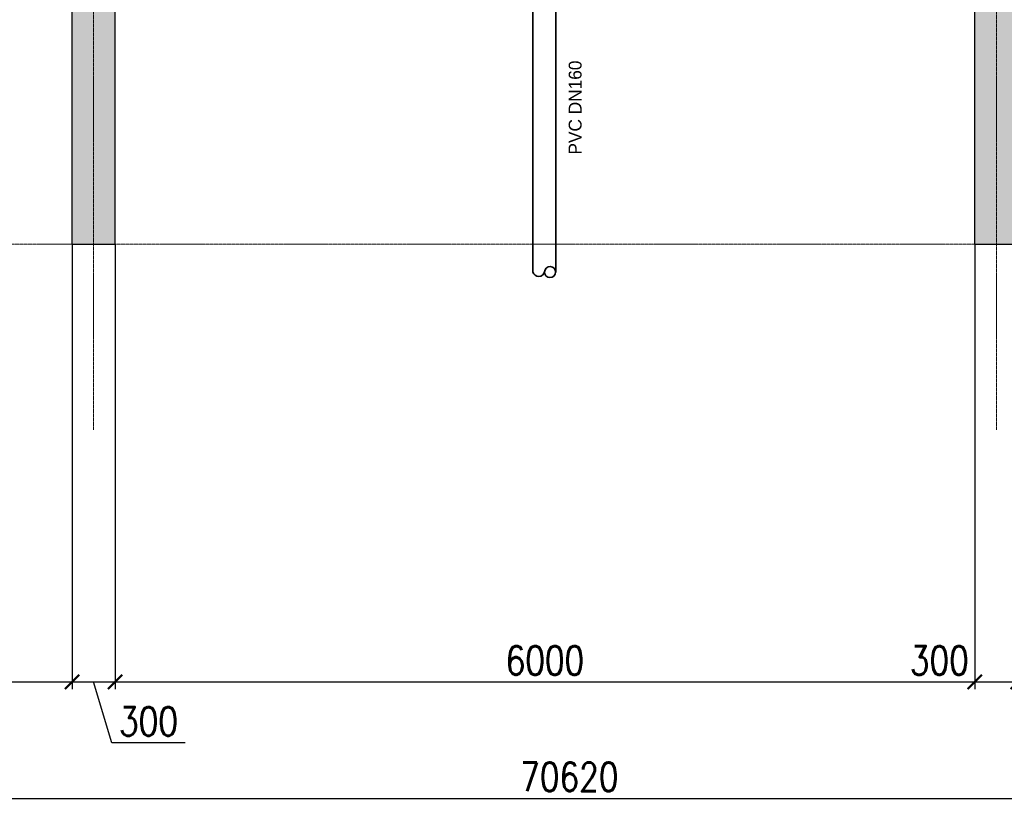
# Model space of a CAD drawing. Header units: millimetres. Extents: x -374129 to 1163271, y -112652 to 695637.
# Tile 63 of 256: x 31324 to 38196, y -50913 to -45426. Entities that reach past the tile are written whole.
import ezdxf
from ezdxf import colors
from ezdxf.entities.mleader import LeaderData, LeaderLine
from ezdxf.math import Vec2, Vec3

# ---------------------------------------------------------------- set-up
doc = ezdxf.new("R2010")
doc.units = ezdxf.units.MM
doc.header["$PDMODE"] = 4
doc.linetypes.add('ACAD_ISO04W100', pattern=[30, 24, -3, 0, -3])
for name, color, linetype in [('EAB_underground piping system', 1, 'Continuous'), ('FK_opisy', 7, 'Continuous'), ('KRT_kreskowanie', 252, 'Continuous'), ('KRT_opisy', 146, 'Continuous'), ('KRT_sciany', 2, 'Continuous'), ('KRT_wymiary', 4, 'Continuous')]:
    doc.layers.add(name, color=color, linetype=linetype)
doc.layers.add('KRT_osie', color=55, linetype='ACAD_ISO04W100', lineweight=18)
doc.styles.add('WYMIAR', font='romans.shx', dxfattribs={"width": 0.8})
doc.dimstyles.new('KRT_1-100', dxfattribs={"dimscale": 100, "dimtxt": 2, "dimasz": 1, "dimexe": 0.5, "dimexo": 0, "dimgap": 0.5, "dimtad": 1, "dimdec": 1, "dimrnd": 0.1, "dimzin": 9, "dimdsep": 46, "dimtxsty": 'WYMIAR', "dimblk": 'ARCHTICK', "dimcen": 0.09, "dimdle": 0.5, "dimclrd": 1, "dimclre": 252, "dimclrt": 256, "dimadec": 0, "dimazin": 0, "dimtfac": 1, "dimtdec": 1, "dimtmove": 0, "dimatfit": 3, "dimfxl": 1, "dimtolj": 1, "dimtzin": 0, "dimarcsym": 0})

# ---------------------------------------------------------------- blocks, each defined once
blk = doc.blocks.new('_ArchTick')
at = {"color": 0, "linetype": 'ByBlock', "const_width": 0.15}
blk.add_lwpolyline([(-0.5, -0.5), (0.5, 0.5)], dxfattribs=at)
blk = doc.blocks.new('*D1103')
at = {"layer": 'Defpoints', "color": 0}
for p in [(25690, -46990.6), (31690, -46990.6), (31690, -50045.1)]:
    blk.add_point(p, dxfattribs=at)
at = {"layer": 'KRT_wymiary', "color": 252, "lineweight": -2}
for p, q in [((25690, -46990.6), (25690, -50095.1)), ((31690, -46990.6), (31690, -50095.1))]:
    blk.add_line(p, q, dxfattribs=at)
at = {"layer": 'KRT_wymiary', "color": 1, "lineweight": -2}
blk.add_line((25640, -50045.1), (31740, -50045.1), dxfattribs=at)
at = {"layer": 'KRT_wymiary', "color": 1, "lineweight": -2, "xscale": 100, "yscale": 100, "zscale": 100, "rotation": 180}
blk.add_blockref('_ArchTick', (25690, -50045.1), dxfattribs=at)
at = {"layer": 'KRT_wymiary', "color": 1, "lineweight": -2, "xscale": 100, "yscale": 100, "zscale": 100}
blk.add_blockref('_ArchTick', (31690, -50045.1), dxfattribs=at)
at = {"layer": 'KRT_wymiary', "insert": (28690, -49895.1), "char_height": 200, "attachment_point": 5, "style": 'WYMIAR'}
blk.add_mtext('\\A1;6000', dxfattribs=at)
blk = doc.blocks.new('*D1104')
at = {"layer": 'Defpoints', "color": 0}
for p in [(31690, -46990.6), (31990, -46990.6), (31990, -50045.1)]:
    blk.add_point(p, dxfattribs=at)
at = {"layer": 'KRT_wymiary', "color": 252, "lineweight": -2}
for p, q in [((31690, -46990.6), (31690, -50095.1)), ((31990, -46990.6), (31990, -50095.1))]:
    blk.add_line(p, q, dxfattribs=at)
at = {"layer": 'KRT_wymiary', "color": 1, "lineweight": -2}
for p, q in [((31640, -50045.1), (32040, -50045.1)), ((31967.5, -50470.1), (31840, -50045.1)), ((32478.9, -50470.1), (31967.5, -50470.1))]:
    blk.add_line(p, q, dxfattribs=at)
at = {"layer": 'KRT_wymiary', "color": 1, "lineweight": -2, "xscale": 100, "yscale": 100, "zscale": 100, "rotation": 180}
blk.add_blockref('_ArchTick', (31690, -50045.1), dxfattribs=at)
at = {"layer": 'KRT_wymiary', "color": 1, "lineweight": -2, "xscale": 100, "yscale": 100, "zscale": 100}
blk.add_blockref('_ArchTick', (31990, -50045.1), dxfattribs=at)
at = {"layer": 'KRT_wymiary', "insert": (32223.2, -50320.1), "char_height": 200, "attachment_point": 5, "style": 'WYMIAR'}
blk.add_mtext('\\A1;300', dxfattribs=at)
blk = doc.blocks.new('*D1105')
at = {"layer": 'Defpoints', "color": 0}
for p in [(31990, -46990.6), (37990, -46990.6), (37990, -50045.1)]:
    blk.add_point(p, dxfattribs=at)
at = {"layer": 'KRT_wymiary', "color": 252, "lineweight": -2}
for p, q in [((31990, -46990.6), (31990, -50095.1)), ((37990, -46990.6), (37990, -50095.1))]:
    blk.add_line(p, q, dxfattribs=at)
at = {"layer": 'KRT_wymiary', "color": 1, "lineweight": -2}
blk.add_line((31940, -50045.1), (38040, -50045.1), dxfattribs=at)
at = {"layer": 'KRT_wymiary', "color": 1, "lineweight": -2, "xscale": 100, "yscale": 100, "zscale": 100, "rotation": 180}
blk.add_blockref('_ArchTick', (31990, -50045.1), dxfattribs=at)
at = {"layer": 'KRT_wymiary', "color": 1, "lineweight": -2, "xscale": 100, "yscale": 100, "zscale": 100}
blk.add_blockref('_ArchTick', (37990, -50045.1), dxfattribs=at)
at = {"layer": 'KRT_wymiary', "insert": (34990, -49895.1), "char_height": 200, "attachment_point": 5, "style": 'WYMIAR'}
blk.add_mtext('\\A1;6000', dxfattribs=at)
blk = doc.blocks.new('*D1106')
at = {"layer": 'Defpoints', "color": 0}
for p in [(37990, -46990.6), (38290, -46990.6), (38290, -50045.1)]:
    blk.add_point(p, dxfattribs=at)
at = {"layer": 'KRT_wymiary', "color": 252, "lineweight": -2}
for p, q in [((37990, -46990.6), (37990, -50095.1)), ((38290, -46990.6), (38290, -50095.1))]:
    blk.add_line(p, q, dxfattribs=at)
at = {"layer": 'KRT_wymiary', "color": 1, "lineweight": -2}
blk.add_line((37940, -50045.1), (38340, -50045.1), dxfattribs=at)
at = {"layer": 'KRT_wymiary', "color": 1, "lineweight": -2, "xscale": 100, "yscale": 100, "zscale": 100, "rotation": 180}
blk.add_blockref('_ArchTick', (37990, -50045.1), dxfattribs=at)
at = {"layer": 'KRT_wymiary', "color": 1, "lineweight": -2, "xscale": 100, "yscale": 100, "zscale": 100}
blk.add_blockref('_ArchTick', (38290, -50045.1), dxfattribs=at)
at = {"layer": 'KRT_wymiary', "insert": (37742.1, -49895.1), "char_height": 200, "attachment_point": 5, "style": 'WYMIAR'}
blk.add_mtext('\\A1;300', dxfattribs=at)
blk = doc.blocks.new('*D1127')
at = {"layer": 'Defpoints', "color": 0}
for p in [(70470, -48925.3), (-150, -49455.6), (70470, -50857.2)]:
    blk.add_point(p, dxfattribs=at)
at = {"layer": 'KRT_wymiary', "color": 252, "lineweight": -2}
for p, q in [((70470, -48925.3), (70470, -50907.2)), ((-150, -49455.6), (-150, -50907.2))]:
    blk.add_line(p, q, dxfattribs=at)
at = {"layer": 'KRT_wymiary', "color": 1, "lineweight": -2}
blk.add_line((-200, -50857.2), (70520, -50857.2), dxfattribs=at)
at = {"layer": 'KRT_wymiary', "color": 1, "lineweight": -2, "xscale": 100, "yscale": 100, "zscale": 100, "rotation": 180}
blk.add_blockref('_ArchTick', (-150, -50857.2), dxfattribs=at)
at = {"layer": 'KRT_wymiary', "color": 1, "lineweight": -2, "xscale": 100, "yscale": 100, "zscale": 100}
blk.add_blockref('_ArchTick', (70470, -50857.2), dxfattribs=at)
at = {"layer": 'KRT_wymiary', "insert": (35160, -50707.2), "char_height": 200, "attachment_point": 5, "style": 'WYMIAR'}
blk.add_mtext('\\A1;70620', dxfattribs=at)
blk = doc.blocks.new('sys napowietrzania')
at = {"layer": 'EAB_underground piping system', "lineweight": 35, "elevation": -3728.23}
for points in [[(35926.37, -13065.93), (35926.37, -13345.83), (35926.37, -15098.16)], [(36086.21, -13072.91), (36086.21, -13345.83), (36086.21, -15098.16)]]:
    blk.add_lwpolyline(points, dxfattribs=at)
at = {"layer": 'EAB_underground piping system', "lineweight": 35}
for centre, radius, start, end in [((35966.13, -15088.01, -3728.23), 41.04, 194.319352, 348.477056), ((35966.13, -15088.01, -3728.23), 41.04, 194.319352, 348.477056), ((36045.46, -15097.67, -3728.23), 39.15, 177.855446, 357.855446), ((36045.46, -15097.67, -3728.23), 39.15, 177.855446, 357.855446), ((36045.38, -15099.88, -3728.23), 39.21, 1.086019, 174.624873), ((36045.38, -15099.88, -3728.23), 39.21, 1.086019, 174.624873)]:
    blk.add_arc(centre, radius, start, end, dxfattribs=at)
at = {"layer": 'KRT_opisy', "insert": (36221.19, -13951.1, -3728.23), "char_height": 90, "attachment_point": 5, "rotation": 90}
blk.add_mtext('PVC DN160', dxfattribs=at)

msp = doc.modelspace()

# ---------------------------------------------------------------- hatches: boundary and pattern name
at = {"layer": 'KRT_kreskowanie'}
h = msp.add_hatch(dxfattribs=at)
h.set_pattern_fill('ANSI33', color=256, scale=20, style=0)
h.set_pattern_definition([(45, (-1e-05, 3009.36), (-89.80256, 89.80256), []), (45, (89.8, 3009.36), (-89.80256, 89.80256), [63.5, -31.75])])
h.paths.add_polyline_path([(38290, -33690.64), (19090, -33690.64), (19090, -46990.64), (19390, -46990.64), (19390, -33990.64), (25390, -33990.64), (25390, -46990.64), (25690, -46990.64), (25690, -33990.64), (31690, -33990.64), (31690, -46990.64), (31990, -46990.64), (31990, -33990.64), (37990, -33990.64), (37990, -46990.64), (38290, -46990.64)])
h.paths.add_polyline_path([(51230, -33990.64), (57230, -33990.64), (57230, -46990.64), (57530, -46990.64), (57530, -33690.64), (38330, -33690.64), (38330, -46990.64), (38630, -46990.64), (38630, -33990.64), (44630, -33990.64), (44630, -46990.64), (44930, -46990.64), (44930, -33990.64), (50930, -33990.64), (50930, -46990.64), (51230, -46990.64)])
h.paths.add_polyline_path([(70470, -33690.64), (57570, -33690.64), (57570, -46990.64), (57870, -46990.64), (57870, -33990.64), (63870, -33990.64), (63870, -46990.64), (64170, -46990.64), (64170, -33990.64), (70170, -33990.64), (70170, -46990.64), (70470, -46990.64)])

# ---------------------------------------------------------------- linework, layer by layer
at = {"layer": 'KRT_osie', "ltscale": 0.5}
for p, q in [((31840, -27801.99), (31840, -48285.63)), ((38140, -27801.99), (38140, -48285.63)), ((73659.31, -46990.64), (-4623.4, -46990.64))]:
    msp.add_line(p, q, dxfattribs=at)
at = {"layer": 'KRT_sciany'}
for p, q in [((31690, -46990.64), (31690, -33990.64)), ((31990, -46990.64), (31990, -33990.64)), ((37990, -46990.64), (37990, -33990.64)), ((31690, -46990.64), (31990, -46990.64)), ((37990, -46990.64), (38290, -46990.64))]:
    msp.add_line(p, q, dxfattribs=at)

# ---------------------------------------------------------------- block references
msp.add_blockref('sys napowietrzania', (-1019.98, -32087.66, 3070))

# ---------------------------------------------------------------- dimensions: what is measured, and where the dimension line sits
at = {"layer": 'KRT_wymiary'}
for base, p1, p2, picture, middle in [((31690, -50045.05), (25690, -46990.64), (31690, -46990.64), '*D1103', (28690, -49895.05)), ((31990, -50045.05), (31690, -46990.64), (31990, -46990.64), '*D1104', (32017.5, -50320.05)), ((37990, -50045.05), (31990, -46990.64), (37990, -46990.64), '*D1105', (34990, -49895.05))]:
    dim = msp.add_linear_dim(base=base, p1=p1, p2=p2, dimstyle='KRT_1-100', override={"dimtmove": 1}, dxfattribs=at)
    dim.commit()
    dim.dimension.update_dxf_attribs({"geometry": picture, "text_midpoint": middle})
dim = msp.add_linear_dim(base=(38290, -50045.05), p1=(37990, -46990.64), p2=(38290, -46990.64), dimstyle='KRT_1-100', override={"dimtmove": 1}, dxfattribs=at)
dim.commit()
dim.dimension.update_dxf_attribs({"geometry": '*D1106', "text_midpoint": (37742.13, -50045.05), "dimtype": 160})
dim = msp.add_linear_dim(base=(70470, -50857.24), p1=(-150, -49455.59), p2=(70470, -48925.33), dimstyle='KRT_1-100', dxfattribs=at)
dim.commit()
dim.dimension.update_dxf_attribs({"geometry": '*D1127', "text_midpoint": (35160, -50707.24)})

# ---------------------------------------------------------------- leaders
at = {"layer": 'FK_opisy', "color": 1}
ml = msp.add_multileader_mtext('Standard', dxfattribs=at)
ml.set_content('\\C54;WYPEŁNIENIE Z DESEK DREWNIANYCH GR.10cm. USZCZELNIONYCH OD WNĘTRZA FOLIĄ BUDOWLANĄ GR.0.5mm', style='WYMIAR')
ml.set_leader_properties()
ml.build(insert=Vec2(0, 0))
ml.multileader.update_dxf_attribs({"text_left_attachment_type": 6, "text_right_attachment_type": 6, "dogleg_length": 0.36, "arrow_head_size": 200, "scale": 100})
ctx = ml.context
ctx.base_point, ctx.scale, ctx.char_height, ctx.arrow_head_size, ctx.landing_gap_size, ctx.plane_origin = Vec3(-6581.15, -44729.21), 100, 200, 200, 9, Vec3(-43361.71, -127601.34)
ctx.left_attachment, ctx.right_attachment = 6, 6
notes = []
notes.append((ctx, [(0, (1, 1, 0), (-6617.15, -44729.21), (1, 0), 36, [(0, [(-7456.67, -46780.64)], 0, [])])]))
ctx.mtext.insert, ctx.mtext.width, ctx.mtext.defined_height, ctx.mtext.line_spacing_style, ctx.mtext.flow_direction = Vec3(-6572.15, -44489.21), 3640.4709, 1400.46, 2, 5
at = {"layer": 'KRT_opisy', "color": 1}
ml = msp.add_multileader_mtext('Standard', dxfattribs=at)
ml.set_content('\\C54;DYLATACJA 40mm\\P(PŁYTA OSB, JAKO SZALUNEK TRACONY+STYROPIAN MIĘKKI EPS70 2cm)', style='WYMIAR')
ml.set_leader_properties()
ml.build(insert=Vec2(0, 0))
ml.multileader.update_dxf_attribs({"text_right_attachment_type": 6, "dogleg_length": 106, "arrow_head_size": 200, "scale": 100})
ctx = ml.context
ctx.base_point, ctx.scale, ctx.char_height, ctx.arrow_head_size, ctx.landing_gap_size, ctx.plane_origin = Vec3(20335.93, -47465.28), 100, 200, 200, 9, Vec3(-5025.04, -140059.01)
ctx.right_attachment = 6
notes.append((ctx, [(0, (1, 1, 0), (20229.93, -47465.28), (1, 0), 106, [(1, [(19090, -46778.21)], 0, [])])]))
ctx.mtext.insert, ctx.mtext.width, ctx.mtext.defined_height, ctx.mtext.flow_direction = Vec3(20344.93, -47331.95), 4153.4618, 1534.23, 5
ml = msp.add_multileader_mtext('Standard', dxfattribs=at)
ml.set_content('\\C54;ODPROWADZENIE DO STUDZIENKI KANALIZACYJNEJ WG PROJEKTU BRANŻY SANITARNEJ ', style='WYMIAR')
ml.set_leader_properties()
ml.build(insert=Vec2(0, 0))
ml.multileader.update_dxf_attribs({"text_right_attachment_type": 6, "dogleg_length": 0.36, "arrow_head_size": 200, "scale": 100})
ctx = ml.context
ctx.base_point, ctx.scale, ctx.char_height, ctx.arrow_head_size, ctx.landing_gap_size, ctx.plane_origin = Vec3(3915.77, -48185.54, -393.37), 100, 200, 200, 9, Vec3(-35884, -129932.01, -393.37)
ctx.right_attachment = 6
notes.append((ctx, [(0, (1, 1, 0), (3809.77, -48185.54, -393.37), (1, 0), 106, [(1, [(3144.67, -47183.87, -393.37)], 0, [])])]))
ctx.mtext.insert, ctx.mtext.width, ctx.mtext.defined_height, ctx.mtext.flow_direction = Vec3(3924.77, -48085.54, -393.37), 3482.7917, 1400.46, 5
for ctx, leaders in notes:
    for number, flags, end, landing, length, lines in leaders:
        leader = LeaderData()
        leader.index, (leader.has_last_leader_line, leader.has_dogleg_vector, leader.attachment_direction) = number, flags
        leader.last_leader_point, leader.dogleg_vector, leader.dogleg_length = Vec3(end), Vec3(landing), length
        for number, points, colour, breaks in lines:
            line = LeaderLine()
            line.index, line.vertices, line.color, line.breaks = number, Vec3.list(points), colors.encode_raw_color(colour), breaks
            leader.lines.append(line)
        ctx.leaders.append(leader)

doc.saveas('drawing.dxf')
